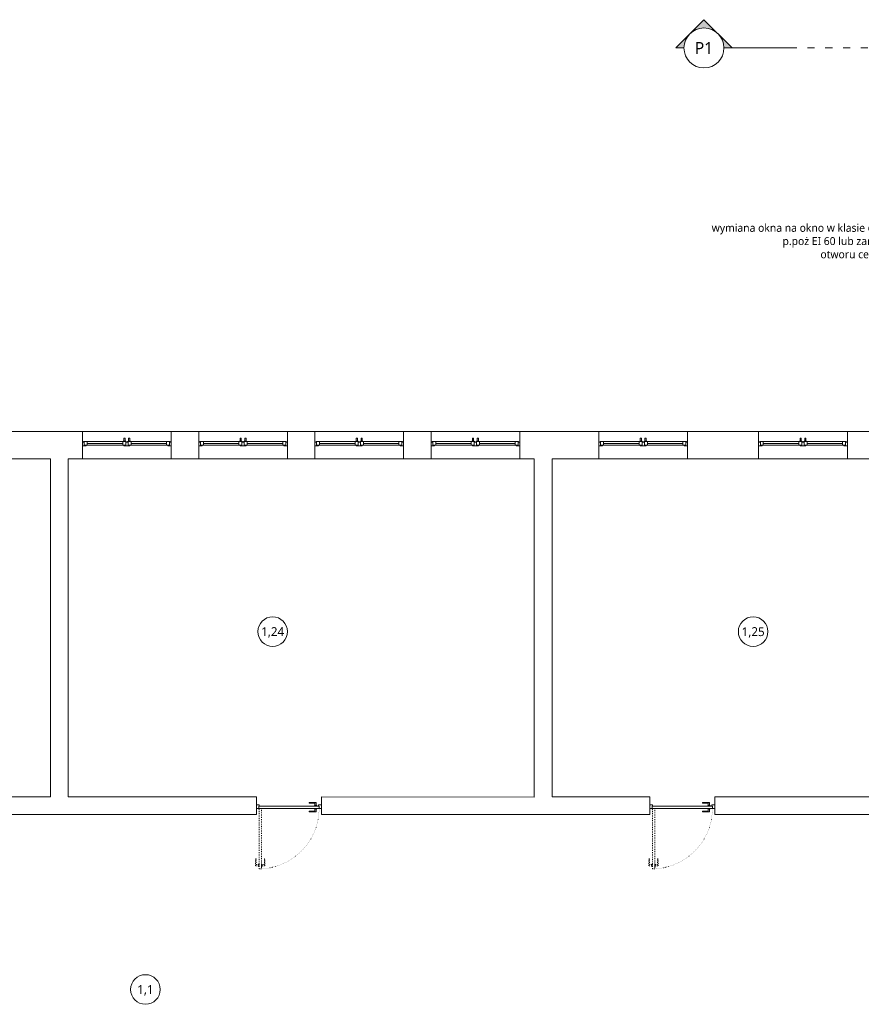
# Model space of a CAD drawing. Header units: millimetres. Extents: x 74561 to 128111, y -68197 to -28273.
# Tile 18 of 26: x 100463 to 103307, y -65078 to -61752. Entities that reach past the tile are written whole.
import ezdxf
from ezdxf import colors
from ezdxf.entities.mleader import LeaderData, LeaderLine
from ezdxf.enums import TextEntityAlignment as Align
from ezdxf.math import Vec2, Vec3

# ---------------------------------------------------------------- set-up
doc = ezdxf.new("R2010")
doc.units = ezdxf.units.MM
doc.linetypes.add('ACAD_ISO03W100', pattern=[30, 12, -18])
doc.linetypes.add('ACAD_ISO07W100', pattern=[3, 0, -3])
doc.layers.get('0').update_dxf_attribs({"color": 251, "lineweight": 9})
for name, color, linetype, lineweight in [('instalacje_arch', 251, 'Continuous', 9), ('opis..KF', 251, 'Continuous', 9), ('stolarka_arch', 251, 'Continuous', 9), ('ściany ist..KF', 251, 'Continuous', 9)]:
    doc.layers.add(name, color=color, linetype=linetype, lineweight=lineweight)
doc.styles.add('ARCH', font='segoeuil.ttf')

# ---------------------------------------------------------------- blocks, each defined once
blk = doc.blocks.new('*U667')
at = {"layer": 'stolarka_arch', "linetype": 'ACAD_ISO03W100', "lineweight": 0, "ltscale": 0.1}
for points in [[(4.5, 102), (4.5, 0), (8.5, 0), (8.5, 102)], [(3.5, 97), (-1.5, 97), (-1.5, 85), (-0.5, 85), (-0.5, 95), (3.5, 95)], [(3.5, 98), (3.5, 94), (4.5, 94), (4.5, 98)], [(9.5, 98), (9.5, 94), (8.5, 94), (8.5, 98)], [(9.5, 97), (14.5, 97), (14.5, 85), (13.5, 85), (13.5, 95), (9.5, 95)]]:
    blk.add_lwpolyline(points, close=True, dxfattribs=at)
at = {"layer": 'stolarka_arch'}
for points in [[(5, -4), (5, -6), (0, -6), (0, 0), (4, 0), (4, -4), (5, -4)], [(106, 0), (4, 0), (4, -4), (106, -4)], [(101, 1), (101, 6), (89, 6), (89, 5), (99, 5), (99, 1)], [(102, 1), (98, 1), (98, 0), (102, 0)], [(105, -4), (105, -6), (110, -6), (110, 0), (106, 0), (106, -4), (105, -4)], [(101, -5), (101, -10), (89, -10), (89, -9), (99, -9), (99, -5)], [(102, -5), (98, -5), (98, -4), (102, -4)]]:
    blk.add_lwpolyline(points, close=True, dxfattribs=at)
blk.add_circle((4, 0.5), 0.5, dxfattribs=at)
at = {"layer": 'stolarka_arch', "linetype": 'ACAD_ISO07W100', "lineweight": 0, "ltscale": 0.5}
blk.add_arc((4, 0), 102, 0, 89.6506, dxfattribs=at)
blk = doc.blocks.new('*U1002')
at = {"layer": 'stolarka_arch', "lineweight": 0}
blk.add_lwpolyline([(0, 0), (150, 0), (150, -46), (0, -46)], close=True, dxfattribs=at)
at = {"layer": 'stolarka_arch'}
for points in [[(0, -22), (6, -22), (6, -23), (3, -23), (3, -28), (0, -28)], [(3, -23), (8, -23), (8, -29), (2, -29), (2, -28), (3, -28)], [(8, -26), (68, -26), (68, -23), (8, -23)], [(8, -26), (68, -26), (68, -29), (8, -29)], [(73, -23), (68, -23), (68, -29), (74, -29), (74, -28), (73, -28)], [(73, -30), (69, -30), (69, -29), (73, -29)], [(70, -22), (80, -22), (80, -23), (77, -23), (77, -28), (73, -28), (73, -23), (70, -23)], [(72, -35), (70, -35), (70, -30), (72, -30)], [(77, -23), (82, -23), (82, -29), (76, -29), (76, -28), (77, -28)], [(81, -30), (77, -30), (77, -29), (81, -29)], [(80, -35), (78, -35), (78, -30), (80, -30)], [(142, -26), (82, -26), (82, -23), (142, -23)], [(142, -26), (82, -26), (82, -29), (142, -29)], [(147, -23), (142, -23), (142, -29), (148, -29), (148, -28), (147, -28)], [(150, -22), (144, -22), (144, -23), (147, -23), (147, -28), (150, -28)]]:
    blk.add_lwpolyline(points, close=True, dxfattribs=at)
blk = doc.blocks.new('*U517')
at = {"layer": 'instalacje_arch', "lineweight": 20, "true_color": 0xf4ee51}
h = blk.add_hatch(color=41, dxfattribs=at)
h.dxf.hatch_style = 1
h.paths.add_polyline_path([(0, 33.8), (0, 47.7), (-23.9, 23.9, -0.198912)])
h.paths.add_polyline_path([(-47.7, 0), (-23.9, -23.9, -0.198912), (-33.8, 0, -0.198912), (-23.9, 23.9)])
h.paths.add_polyline_path([(-23.9, -23.9), (0, -47.7), (0, -33.8, -0.198912)])
h = blk.add_hatch(color=41, dxfattribs=at)
h.dxf.hatch_style = 1
h.paths.add_polyline_path([(-23.9, -3080.9), (0, -3104.8), (0, -3090.8, -0.198912)])
h.paths.add_polyline_path([(-23.9, -3080.9, -0.198912), (-33.8, -3057.1, -0.198912), (-23.9, -3033.2), (-47.7, -3057.1)])
h.paths.add_polyline_path([(0, -3023.3), (0, -3009.3), (-23.9, -3033.2, -0.198912)])
at = {"layer": 'instalacje_arch', "color": 41, "linetype": 'ACAD_ISO03W100', "lineweight": 9, "true_color": 0xf4ee51}
blk.add_line((0, -2912.1), (0, -145), dxfattribs=at)
at = {"layer": 'instalacje_arch', "color": 41, "lineweight": 20, "true_color": 0xf4ee51}
for points in [[(0, -33.8), (0, -47.7), (-47.7, 0), (0, 47.7), (0, 33.8)], [(0, -45), (0, -145)], [(0, -3012.1), (0, -2912.1)], [(0, -3023.3), (0, -3009.3), (-47.7, -3057.1), (0, -3104.8), (0, -3090.8)]]:
    blk.add_lwpolyline(points, dxfattribs=at)
for centre in [(0, 0), (0, -3057.1)]:
    blk.add_circle(centre, 33.8, dxfattribs=at)
at = {"layer": 'instalacje_arch', "color": 41, "true_color": 0xf4ee51, "style": 'ARCH'}
for tag, p in [('P1', (0, 0)), ('P2', (0, -3057.1))]:
    blk.add_attdef(tag, text='', height=20, rotation=90, dxfattribs=at).set_placement(p, align=Align.MIDDLE_CENTER)
blk = doc.blocks.new('nr pom')
at = {"layer": 'opis..KF', "lineweight": 20}
blk.add_circle((0, 0), 25, dxfattribs=at)
at = {"layer": 'opis..KF', "style": 'ARCH'}
blk.add_attdef('00', text='', height=15, dxfattribs=at).set_placement((0, 0), align=Align.MIDDLE_CENTER)
blk = doc.blocks.new('_Dot')
at = {"color": 0, "linetype": 'ByBlock', "lineweight": -2}
blk.add_line((-0.5, 0), (-1, 0), dxfattribs=at)
at = {"color": 0, "linetype": 'ByBlock', "const_width": 0.5}
blk.add_lwpolyline([(-0.25, 0, 1), (0.25, 0, 1)], format="xyb", close=True, dxfattribs=at)

msp = doc.modelspace()

# ---------------------------------------------------------------- linework, layer by layer
at = {"layer": 'ściany ist..KF', "linetype": 'ByBlock'}
for points in [[(100376.7, -63235), (100376.7, -63143), (100674.9, -63143), (100674.9, -63235), (100626.9, -63235), (100626.9, -64377), (101262.5, -64377), (101262.5, -64437), (100254.9, -64437), (100254.9, -64377), (100566.9, -64377), (100566.9, -63235), (100376.7, -63235)], [(101482.5, -64437), (102591.8, -64437), (102591.8, -64377), (102261.7, -64377), (102261.7, -63235), (102420, -63235), (102420, -63143), (102152.9, -63143), (102152.9, -63235), (102200.9, -63234.7), (102200.9, -64378.1), (101482.5, -64377), (101482.5, -64437)], [(102811.8, -64437), (103448.8, -64437), (103448.8, -63235), (103452.4, -63235), (103452.4, -63143), (103259.9, -63143), (103259.9, -63235), (103388.6, -63235), (103388.6, -64377), (102811.8, -64377), (102811.8, -64437)]]:
    msp.add_lwpolyline(points, dxfattribs=at)
for points in [[(100974.9, -63235), (101067.6, -63235), (101067.6, -63143), (100974.9, -63143)], [(101367.6, -63235), (101460.2, -63235), (101460.2, -63143), (101367.6, -63143)], [(101760.2, -63235), (101852.9, -63235), (101852.9, -63143), (101760.2, -63143)], [(102720, -63235), (102959.9, -63235), (102959.9, -63143), (102720, -63143)]]:
    msp.add_lwpolyline(points, close=True, dxfattribs=at)

# ---------------------------------------------------------------- block references
at = {"layer": 'instalacje_arch', "color": 30, "true_color": 0xf26722, "xscale": 2, "yscale": 2, "zscale": 2, "rotation": 270}
msp.add_blockref('*U517', (108889.5, -61847.1), dxfattribs=at).add_auto_attribs({'P2': 'P1', 'P1': 'P1'})
at = {"layer": 'opis..KF', "color": 30, "xscale": 2, "yscale": 2, "zscale": 2}
for p, values in [((101317.6, -63819), {'00': '1,24'}), ((102941.5, -63819), {'00': '1,25'}), ((100887.6, -65028), {'00': '1,1'})]:
    msp.add_blockref('nr pom', p, dxfattribs=at).add_auto_attribs(values)
at = {"layer": 'stolarka_arch', "xscale": -2, "yscale": 2, "zscale": 2, "rotation": 180}
for name, p in [('*U1002', (100674.9, -63235)), ('*U1002', (101067.6, -63235)), ('*U1002', (101460.2, -63235)), ('*U1002', (101852.9, -63235)), ('*U1002', (102420, -63235)), ('*U1002', (102959.9, -63235)), ('*U667', (101262.5, -64416.1)), ('*U667', (102591.8, -64416.1))]:
    msp.add_blockref(name, p, dxfattribs=at)

# ---------------------------------------------------------------- leaders
at = {"layer": 'opis..KF', "lineweight": 9}
ml = msp.add_multileader_mtext('Standard', dxfattribs=at)
ml.set_content('wymiana okna na okno w klasie odporności \\Pp.poż EI 60 lub zamurowanie \\Potworu cegłą szklaną', color=256, style='ARCH')
ml.set_leader_properties(color=256, linetype='ByLayer', lineweight=-1)
ml.set_arrow_properties(name='DOT')
ml.build(insert=Vec2(0, 0))
ml.multileader.update_dxf_attribs({"dogleg_length": 31.7, "arrow_head_size": 16.8})
ctx = ml.context
ctx.base_point, ctx.char_height, ctx.arrow_head_size, ctx.landing_gap_size, ctx.plane_origin = Vec3(102802.7, -62459.3), 26.833, 16.8, 20.1, Vec3(101048.4, -62650.1)
ctx.text_align_type = 2
notes = []
notes.append((ctx, [(0, (1, 1, 0), (103597.3, -62459.3), (-1, 0), 63.5, [(0, [(103823.2, -62527.5)], 0, [])])]))
ctx.mtext.insert, ctx.mtext.alignment, ctx.mtext.flow_direction = Vec3(103513.7, -62441.4), 3, 5
for ctx, leaders in notes:
    for number, flags, end, landing, length, lines in leaders:
        leader = LeaderData()
        leader.index, (leader.has_last_leader_line, leader.has_dogleg_vector, leader.attachment_direction) = number, flags
        leader.last_leader_point, leader.dogleg_vector, leader.dogleg_length = Vec3(end), Vec3(landing), length
        for number, points, colour, breaks in lines:
            line = LeaderLine()
            line.index, line.vertices, line.color, line.breaks = number, Vec3.list(points), colors.encode_raw_color(colour), breaks
            leader.lines.append(line)
        ctx.leaders.append(leader)

doc.saveas('drawing.dxf')
